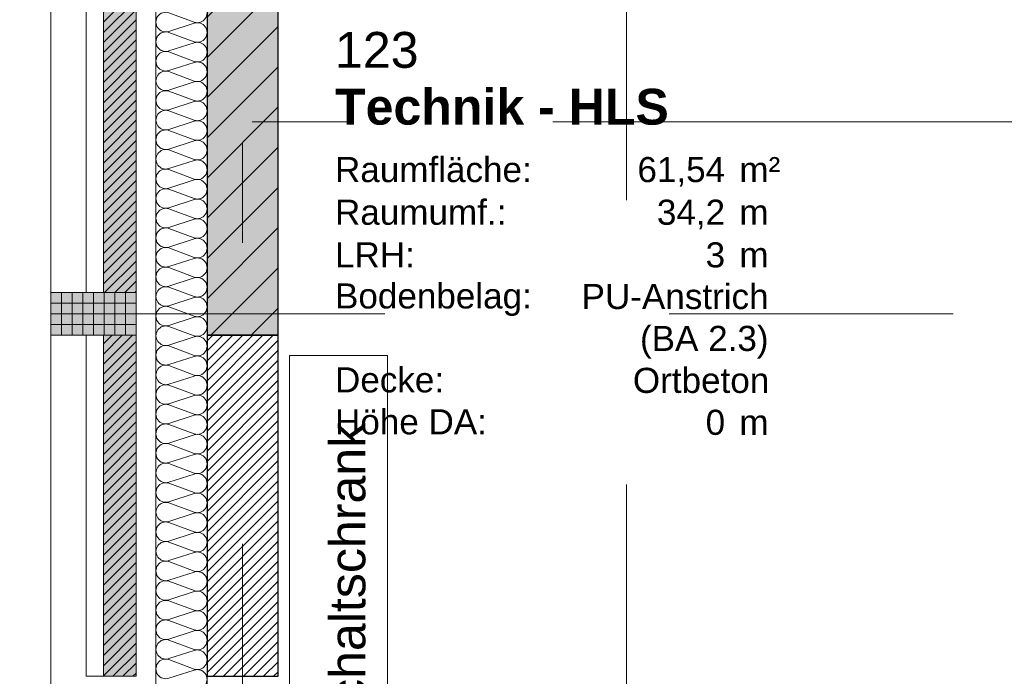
# Model space of a CAD drawing. Header units: metres. Extents: x -167 to 152, y -127 to 99.
# Tile 68 of 225: x -39.93 to -36.47, y -2.62 to -0.32. Entities that reach past the tile are written whole.
import ezdxf
from ezdxf.enums import TextEntityAlignment as Align

# ---------------------------------------------------------------- set-up
doc = ezdxf.new("R2010")
doc.units = ezdxf.units.M
doc.header["$PDMODE"] = 1
doc.header["$PDSIZE"] = -2
doc.linetypes.add('Achsen 01', pattern=[5.291531, 3.175, -1.058062, 0.352704, -0.705764])
doc.linetypes.add('Raster 01', pattern=[2, 1, -1])
doc.layers.get('0').update_dxf_attribs({"lineweight": 25})
for name, color, linetype, lineweight in [('013_Beton und Stahlbetonarbeiten-330 Außenwände', 7, 'Continuous', 25), ('014_Fassadenarbeiten-330 Betonfertigteile vertikal', 7, 'Continuous', 9), ('014_Fassadenarbeiten-330 Filtermauerwerk 11.5cm', 7, 'Continuous', 9), ('075_Raumlufttechnische Anlage-Beschriftung', 7, 'Continuous', 9), ('_1.35m (3D)', 7, 'Continuous', 9), ('_GRU (2D)', 7, 'Continuous', 9), ('_OG 1 (2D)', 7, 'Continuous', 9), ('AV1-Schnitt Achsen', 7, 'Achsen 01', 18), ('AV1-Stempel-Raumstempel', 7, 'Continuous', 9), ('Bemaßung-Bemaßung', 7, 'Continuous', 9)]:
    doc.layers.add(name, color=color, linetype=linetype, lineweight=lineweight)
for name, color, linetype, lineweight, true_color in [('014_Fassadenarbeiten-000 Aufsicht Betonfertigteile', 7, 'Continuous', 9, 0xc0c0c0), ('014_Fassadenarbeiten-000 Aufsicht Mauerwerk', 7, 'Continuous', 9, 0xa6a6a6), ('014_Fassadenarbeiten-330 mineralische Dämmung', 7, 'Continuous', 9, 0x666666), ('075_Raumlufttechnische Anlage-Lüftungsanlage', 7, 'Continuous', 18, 0x555555), ('AV1-Achsen', 1, 'Achsen 01', 18, 0xff0000), ('AV1-Raster', 7, 'Raster 01', 9, 0xa6a6a6)]:
    doc.layers.add(name, color=color, linetype=linetype, lineweight=lineweight, true_color=true_color)
doc.layers.get('0').freeze()
doc.styles.add('Arial', font='arial.ttf')
doc.styles.add('Arial (bold)', font='arialbd.ttf')
doc.dimstyles.new('COE 50', dxfattribs={"dimtxt": 126.090495, "dimasz": 0.001414, "dimexe": 0.001, "dimexo": 0.01, "dimgap": 0.001, "dimtad": 1, "dimdec": 3, "dimtxsty": 'Arial', "dimblk": 'VW_SLASH-4', "dimblk1": 'VW_SLASH-4', "dimblk2": 'VW_SLASH-4', "dimcen": 0, "dimadec": 3, "dimazin": 0, "dimtfac": 0.8, "dimtdec": 3, "dimtix": 1, "dimtmove": 0, "dimatfit": 0, "dimldrblk": 'VW_SLASH-3', "dimfxl": 0.002, "dimfxlon": 1, "dimfrac": 2, "dimtolj": 1, "dimarcsym": 0})
pattern_1 = [(45, (0, 0), (0.01767767, -0.01767767), [])]

# ---------------------------------------------------------------- blocks, each defined once
blk = doc.blocks.new('Group-2')
at = {"layer": 'AV1-Raster'}
for p, q in [((-37.8, -22.95), (-37.8, 1.35)), ((1.35, -1.35), (-40.5, -1.35))]:
    blk.add_line(p, q, dxfattribs=at)
blk = doc.blocks.new('1.35m (3D)')
at = {"layer": 'AV1-Raster', "color": 7}
blk.add_blockref('Group-2', (0, 0), dxfattribs=at)
blk = doc.blocks.new('Group-273')
at = {"layer": '014_Fassadenarbeiten-330 mineralische Dämmung', "transparency": 33554687, "flags": 128}
blk.add_lwpolyline([(-2.6685, 39.32, 1.372583), (-2.603, 39.32), (-2.6319, 39.41, -1.372995), (-2.5663, 39.41), (-2.5996, 39.32, 1.372583), (-2.534, 39.32), (-2.5629, 39.41, -1.372995), (-2.4974, 39.41), (-2.5306, 39.32, 1.372583), (-2.4651, 39.32), (-2.494, 39.41, -1.372995), (-2.4284, 39.41), (-2.4617, 39.32, 1.372583), (-2.3961, 39.32), (-2.4251, 39.41, -1.372995), (-2.3595, 39.41), (-2.3928, 39.32, 1.372583), (-2.3272, 39.32), (-2.3561, 39.41, -1.372995), (-2.2905, 39.41), (-2.3238, 39.32, 1.372583), (-2.2582, 39.32), (-2.2872, 39.41, -1.372995), (-2.2216, 39.41), (-2.2549, 39.32, 1.372583), (-2.1893, 39.32), (-2.2182, 39.41, -1.372995), (-2.1527, 39.41), (-2.1859, 39.32, 1.372583), (-2.1204, 39.32), (-2.1493, 39.41, -1.372995), (-2.0837, 39.41), (-2.117, 39.32, 1.372583), (-2.0514, 39.32), (-2.0803, 39.41, -1.372995), (-2.0148, 39.41), (-2.048, 39.32, 1.372583), (-1.9825, 39.32), (-2.0114, 39.41, -1.372995), (-1.9458, 39.41), (-1.9791, 39.32, 1.372583), (-1.9135, 39.32), (-1.9424, 39.41, -1.372995), (-1.8769, 39.41), (-1.9101, 39.32, 1.372583), (-1.8446, 39.32), (-1.8735, 39.41, -1.372995), (-1.8079, 39.41), (-1.8412, 39.32, 1.372583), (-1.7756, 39.32), (-1.8046, 39.41, -1.372995), (-1.739, 39.41), (-1.7723, 39.32, 1.372583), (-1.7067, 39.32), (-1.7356, 39.41, -1.372995), (-1.67, 39.41), (-1.7033, 39.32, 1.372583), (-1.6377, 39.32), (-1.6667, 39.41, -1.372995), (-1.6011, 39.41), (-1.6344, 39.32, 1.372583), (-1.5688, 39.32), (-1.5977, 39.41, -1.372995), (-1.5322, 39.41), (-1.5654, 39.32, 1.372583), (-1.4999, 39.32), (-1.5288, 39.41, -1.372995), (-1.4632, 39.41), (-1.4965, 39.32, 1.372583), (-1.4309, 39.32), (-1.4598, 39.41, -1.372995), (-1.3943, 39.41), (-1.4275, 39.32, 1.372583), (-1.362, 39.32), (-1.3909, 39.41, -1.372995), (-1.3253, 39.41), (-1.3586, 39.32, 1.372583), (-1.293, 39.32), (-1.3219, 39.41, -1.372995), (-1.2564, 39.41), (-1.2896, 39.32, 1.372583), (-1.2241, 39.32), (-1.253, 39.41, -1.372995), (-1.1874, 39.41), (-1.2207, 39.32, 1.372583), (-1.1551, 39.32), (-1.1841, 39.41, -1.372995), (-1.1185, 39.41), (-1.1518, 39.32, 1.372583), (-1.0862, 39.32), (-1.1151, 39.41, -1.372995), (-1.0495, 39.41), (-1.0828, 39.32, 1.372583), (-1.0172, 39.32), (-1.0462, 39.41, -1.372995), (-0.9806, 39.41), (-1.0139, 39.32, 1.372583), (-0.9483, 39.32), (-0.9772, 39.41, -1.372995), (-0.9116, 39.41), (-0.9449, 39.32, 1.372583), (-0.8793, 39.32), (-0.9083, 39.41, -1.372995), (-0.8427, 39.41), (-0.876, 39.32, 1.372583), (-0.8104, 39.32), (-0.8393, 39.41, -1.372995), (-0.7738, 39.41), (-0.807, 39.32, 1.372583), (-0.7415, 39.32), (-0.7704, 39.41, -1.372995), (-0.7048, 39.41), (-0.7381, 39.32, 1.372583), (-0.6725, 39.32), (-0.7014, 39.41, -1.372995), (-0.6359, 39.41), (-0.6691, 39.32, 1.372583), (-0.6036, 39.32), (-0.6325, 39.41, -1.372995), (-0.5669, 39.41), (-0.6002, 39.32, 1.372583), (-0.5346, 39.32), (-0.5635, 39.41, -1.372995), (-0.498, 39.41), (-0.5313, 39.32, 1.372583), (-0.4657, 39.32), (-0.4946, 39.41, -1.372995), (-0.429, 39.41), (-0.4623, 39.32, 1.372583), (-0.3967, 39.32), (-0.4257, 39.41, -1.372995), (-0.3601, 39.41), (-0.3934, 39.32, 1.372583), (-0.3278, 39.32), (-0.3567, 39.41, -1.372995), (-0.2911, 39.41), (-0.3244, 39.32, 1.372583), (-0.2588, 39.32)], format="xyb", dxfattribs=at)
blk = doc.blocks.new('Group-274')
at = {"layer": '014_Fassadenarbeiten-330 mineralische Dämmung', "transparency": 33554687}
blk.add_blockref('Group-273', (0, 0), dxfattribs=at)
blk = doc.blocks.new('Parametric Object-38')
at = {"layer": '014_Fassadenarbeiten-330 mineralische Dämmung', "color": 7, "transparency": 33554687}
blk.add_blockref('Group-274', (0, 0), dxfattribs=at)
at = {"layer": '014_Fassadenarbeiten-330 mineralische Dämmung', "color": 0, "flags": 1}
for tag in ['IFC_UUID', 'instanceID', 'prm0_name', 'prm0_type', 'prm0_value', 'prm1_name', 'prm1_type', 'prm1_value', 'prm2_name', 'prm2_type', 'prm2_value', 'prm3_name', 'prm3_type', 'prm3_value', 'prm4_name', 'prm4_type', 'prm4_value', 'prm5_name', 'prm5_type', 'prm5_value', 'prm6_name', 'prm6_type', 'prm6_value']:
    blk.add_attdef(tag, (-39.4631, -5.7098), '', height=0.00018, dxfattribs=at)
blk = doc.blocks.new('VW_SLASH-4')
at = {"color": 0, "linetype": 'ByBlock', "lineweight": -2, "transparency": 16777216}
blk.add_line((0, 0), (-1, 0), dxfattribs=at)
at = {"color": 0, "linetype": 'Continuous', "lineweight": 15, "transparency": 16777216, "flags": 128}
blk.add_lwpolyline([(0.5, 0.5), (-0.5, -0.5)], dxfattribs=at)
blk = doc.blocks.new('*D564')
at = {"layer": 'Bemaßung-Bemaßung', "color": 0, "linetype": 'Continuous', "lineweight": -2}
for p, q in [((-41.325, -2.5543), (-41.325, -2.4836)), ((-41.225, -2.625), (-41.375, -2.625)), ((-41.325, -2.625), (-41.325, -2.775)), ((-41.225, -2.775), (-41.375, -2.775)), ((-41.325, -2.8457), (-41.325, -2.9164))]:
    blk.add_line(p, q, dxfattribs=at)
at = {"layer": 'Defpoints', "color": 0}
for p in [(-39.825, -2.625), (-41.325, -2.775), (-39.825, -2.775)]:
    blk.add_point(p, dxfattribs=at)
at = {"layer": 'Bemaßung-Bemaßung', "color": 0, "lineweight": -2, "xscale": 0.070693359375, "yscale": 0.070693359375, "zscale": 0.070693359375}
for p, rotation in [((-41.325, -2.625), 270), ((-41.325, -2.775), 90)]:
    blk.add_blockref('VW_SLASH-4', p, dxfattribs=dict(at, rotation=rotation))
at = {"layer": 'Bemaßung-Bemaßung', "color": 0, "insert": (-41.5144, -2.7), "char_height": 0.12609, "attachment_point": 5, "rotation": 90, "style": 'Arial'}
blk.add_mtext('\\A1;15', dxfattribs=at)
blk = doc.blocks.new('VW_SLASH-3')
at = {"color": 0, "linetype": 'ByBlock', "lineweight": -2, "transparency": 16777216}
blk.add_line((0, 0), (-1, 0), dxfattribs=at)
at = {"color": 0, "linetype": 'Continuous', "lineweight": 15, "transparency": 16777216, "flags": 128}
blk.add_lwpolyline([(0.5, 0.5), (-0.5, -0.5)], dxfattribs=at)
blk = doc.blocks.new('*D565')
at = {"layer": 'Bemaßung-Bemaßung', "color": 0, "linetype": 'Continuous', "lineweight": -2}
for p, q in [((-41.225, -1.425), (-41.375, -1.425)), ((-41.325, -1.4957), (-41.325, -2.5543)), ((-41.225, -2.625), (-41.375, -2.625))]:
    blk.add_line(p, q, dxfattribs=at)
at = {"layer": 'Defpoints', "color": 0}
for p in [(-39.825, -1.425), (-41.325, -2.625), (-39.825, -2.625)]:
    blk.add_point(p, dxfattribs=at)
at = {"layer": 'Bemaßung-Bemaßung', "color": 0, "lineweight": -2, "xscale": 0.070693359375, "yscale": 0.070693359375, "zscale": 0.070693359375}
for p, rotation in [((-41.325, -1.425), 90), ((-41.325, -2.625), 270)]:
    blk.add_blockref('VW_SLASH-4', p, dxfattribs=dict(at, rotation=rotation))
at = {"layer": 'Bemaßung-Bemaßung', "color": 0, "insert": (-41.4508, -2.025), "char_height": 0.12609, "attachment_point": 5, "rotation": 90, "style": 'Arial'}
blk.add_mtext('\\A1;1,20', dxfattribs=at)
blk = doc.blocks.new('*D566')
at = {"layer": 'Bemaßung-Bemaßung', "color": 0, "linetype": 'Continuous', "lineweight": -2}
for p, q in [((-41.325, -1.2043), (-41.325, -1.1336)), ((-41.225, -1.275), (-41.375, -1.275)), ((-41.325, -1.275), (-41.325, -1.425)), ((-41.225, -1.425), (-41.375, -1.425)), ((-41.325, -1.4957), (-41.325, -1.5664))]:
    blk.add_line(p, q, dxfattribs=at)
at = {"layer": 'Defpoints', "color": 0}
for p in [(-39.825, -1.275), (-41.325, -1.425), (-39.825, -1.425)]:
    blk.add_point(p, dxfattribs=at)
at = {"layer": 'Bemaßung-Bemaßung', "color": 0, "lineweight": -2, "xscale": 0.070693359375, "yscale": 0.070693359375, "zscale": 0.070693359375}
for p, rotation in [((-41.325, -1.275), 270), ((-41.325, -1.425), 90)]:
    blk.add_blockref('VW_SLASH-4', p, dxfattribs=dict(at, rotation=rotation))
at = {"layer": 'Bemaßung-Bemaßung', "color": 0, "insert": (-41.5144, -1.35), "char_height": 0.12609, "attachment_point": 5, "rotation": 90, "style": 'Arial'}
blk.add_mtext('\\A1;15', dxfattribs=at)
blk = doc.blocks.new('*D567')
at = {"layer": 'Bemaßung-Bemaßung', "color": 0, "linetype": 'Continuous', "lineweight": -2}
for p, q in [((-41.225, -0.075), (-41.375, -0.075)), ((-41.325, -0.1457), (-41.325, -1.2043)), ((-41.225, -1.275), (-41.375, -1.275))]:
    blk.add_line(p, q, dxfattribs=at)
at = {"layer": 'Defpoints', "color": 0}
for p in [(-39.825, -0.075), (-41.325, -1.275), (-39.825, -1.275)]:
    blk.add_point(p, dxfattribs=at)
at = {"layer": 'Bemaßung-Bemaßung', "color": 0, "lineweight": -2, "xscale": 0.070693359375, "yscale": 0.070693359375, "zscale": 0.070693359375}
for p, rotation in [((-41.325, -0.075), 90), ((-41.325, -1.275), 270)]:
    blk.add_blockref('VW_SLASH-4', p, dxfattribs=dict(at, rotation=rotation))
at = {"layer": 'Bemaßung-Bemaßung', "color": 0, "insert": (-41.4508, -0.675), "char_height": 0.12609, "attachment_point": 5, "rotation": 90, "style": 'Arial'}
blk.add_mtext('\\A1;1,20', dxfattribs=at)
blk = doc.blocks.new('Group-320')
at = {"color": 255}
blk.add_wipeout([(-38.9848, -1.4966), (-38.6398, -1.4966), (-38.6398, -3.5266), (-38.9848, -3.5266)], dxfattribs=at).dxf.layer = '075_Raumlufttechnische Anlage-Lüftungsanlage'
at = {"layer": '075_Raumlufttechnische Anlage-Lüftungsanlage', "flags": 128}
blk.add_lwpolyline([(-38.9848, -1.4966), (-38.6398, -1.4966), (-38.6398, -3.5266), (-38.9848, -3.5266)], close=True, dxfattribs=at)
at = {"layer": '075_Raumlufttechnische Anlage-Beschriftung', "color": 253, "insert": (-38.7165, -2.5116), "char_height": 0.12609, "attachment_point": 8, "rotation": 90, "line_spacing_factor": 0.969122, "style": 'Arial'}
blk.add_mtext('MSR-Schaltschrank', dxfattribs=at)
blk = doc.blocks.new('Raumstempel - Symbol - 1 (2D)')
at = {"layer": 'AV1-Stempel-Raumstempel', "attachment_point": 1, "line_spacing_factor": 0.967919, "style": 'Arial'}
for s, insert, char_height in [('m²', (1.6225, -0.6736), 0.08826), ('Raumfläche:', (0.2, -0.6736), 0.088263), ('Raumumf.:', (0.2, -0.8236), 0.08826), ('m', (1.6225, -0.8236), 0.0883), ('LRH:', (0.2, -0.9736), 0.08826), ('m', (1.6225, -0.9736), 0.0883), ('Bodenbelag:', (0.2, -1.118), 0.088263), ('Decke:', (0.2, -1.4131), 0.08826), ('Höhe DA:', (0.2, -1.5607), 0.08826), ('m', (1.6225, -1.5625), 0.0883)]:
    blk.add_mtext(s, dxfattribs=dict(at, insert=insert, char_height=char_height))
at = {"layer": 'AV1-Stempel-Raumstempel'}
for tag, style, p in [('Raumnummer', 'Arial', (0.2, -0.2337)), ('Raumname', 'Arial (bold)', (0.2, -0.4337))]:
    blk.add_attdef(tag, text='', height=0.1261, dxfattribs=dict(at, style=style)).set_placement(p, align=Align.TOP_LEFT)
at = {"layer": 'AV1-Stempel-Raumstempel', "style": 'Arial'}
for tag, p in [('Raumfläche', (1.5725, -0.6736)), ('Raumumfang', (1.5725, -0.8236)), ('LRH', (1.5725, -0.9736)), ('Bodenbelag', (1.7253, -1.1199)), ('Bodendetail', (1.7253, -1.2674)), ('Decke', (1.7278, -1.415)), ('Höhe_DA', (1.5725, -1.5625))]:
    blk.add_attdef(tag, text='', height=0.0883, dxfattribs=at).set_placement(p, align=Align.TOP_RIGHT)
blk = doc.blocks.new('Group-751')
at = {"layer": 'AV1-Achsen'}
blk.add_line((-39.15, -26.5), (-39.15, 4.9), dxfattribs=at)
blk = doc.blocks.new('Group-759')
at = {"layer": 'AV1-Schnitt Achsen'}
blk.add_line((-43.35, -0.675), (4.2, -0.675), dxfattribs=at)
blk = doc.blocks.new('GRU (2D)')
at = {"layer": 'AV1-Achsen', "color": 7}
blk.add_blockref('Group-751', (0, 0), dxfattribs=at)
at = {"layer": 'AV1-Schnitt Achsen', "color": 7}
blk.add_blockref('Group-759', (0, 0), dxfattribs=at)
blk = doc.blocks.new('OG 1 (2D)')
at = {"layer": '013_Beton und Stahlbetonarbeiten-330 Außenwände', "linetype": 'Continuous', "lineweight": 0, "true_color": 0xc0c0c0}
blk.add_hatch(color=9, dxfattribs=at).paths.add_polyline_path([(-39.275, 0.125), (-39.275, -1.425), (-39.025, -1.425), (-39.025, -0.125), (-28.275, -0.125), (-28.275, 0.125)])
at = {"layer": '013_Beton und Stahlbetonarbeiten-330 Außenwände', "linetype": 'Continuous', "lineweight": 13}
h = blk.add_hatch(dxfattribs=at)
h.set_pattern_fill('Stahlbeton', color=251, style=0, pattern_type=2)
h.set_pattern_definition([(45, (0, 0), (0.07071068, -0.07071068), [0.025, -0.025])])
h.paths.add_polyline_path([(-39.275, 0.125), (-39.275, -1.425), (-39.025, -1.425), (-39.025, -0.125), (-28.275, -0.125), (-28.275, 0.125)])
h = blk.add_hatch(dxfattribs=at)
h.set_pattern_fill('Stahlbeton-1', color=251, style=0, pattern_type=2)
h.set_pattern_definition([(-135, (0.03106, -0.03313), (0.07071068, -0.07071068), [])])
h.paths.add_polyline_path([(-39.275, 0.125), (-39.275, -1.425), (-39.025, -1.425), (-39.025, -0.125), (-28.275, -0.125), (-28.275, 0.125)])
at = {"layer": '013_Beton und Stahlbetonarbeiten-330 Außenwände', "linetype": 'Continuous', "lineweight": 9}
h = blk.add_hatch(dxfattribs=at)
h.set_pattern_fill('Mauerwerk allg_-2', color=1, style=0, pattern_type=2)
h.set_pattern_definition(pattern_1)
h.paths.add_polyline_path([(-39.275, -2.625), (-39.025, -2.625), (-39.025, -1.425), (-39.275, -1.425)])
at = {"layer": '014_Fassadenarbeiten-330 Betonfertigteile vertikal', "linetype": 'Continuous', "lineweight": 0}
blk.add_hatch(color=9, dxfattribs=at).paths.add_polyline_path([(-39.525, -1.425), (-39.525, -1.275), (-39.825, -1.275), (-39.825, -1.425)])
at = {"layer": '014_Fassadenarbeiten-330 Betonfertigteile vertikal', "linetype": 'Continuous', "lineweight": 9}
h = blk.add_hatch(dxfattribs=at)
h.set_pattern_fill('Stahlbetonfertigteil', color=8, style=0, pattern_type=2)
h.set_pattern_definition([(-90, (0, 0), (0.0375, 0), [])])
h.paths.add_polyline_path([(-39.525, -1.425), (-39.525, -1.275), (-39.825, -1.275), (-39.825, -1.425)])
at = {"layer": '014_Fassadenarbeiten-330 Betonfertigteile vertikal', "linetype": 'Continuous', "lineweight": 13}
h = blk.add_hatch(dxfattribs=at)
h.set_pattern_fill('Stahlbetonfertigteil-1', color=8, style=0, pattern_type=2)
h.set_pattern_definition([(0, (0, 0), (2e-18, -0.0375), [])])
h.paths.add_polyline_path([(-39.525, -1.425), (-39.525, -1.275), (-39.825, -1.275), (-39.825, -1.425)])
at = {"layer": '014_Fassadenarbeiten-330 Filtermauerwerk 11.5cm', "linetype": 'Continuous', "lineweight": 0, "true_color": 0xd19783}
for points in [[(-39.64, -0.075), (-39.525, -0.075), (-39.525, -1.275), (-39.64, -1.275)], [(-39.64, -1.425), (-39.525, -1.425), (-39.525, -2.625), (-39.64, -2.625)]]:
    blk.add_hatch(color=33, dxfattribs=at).paths.add_polyline_path(points)
at = {"layer": '014_Fassadenarbeiten-330 Filtermauerwerk 11.5cm', "linetype": 'Continuous', "lineweight": 9}
h = blk.add_hatch(dxfattribs=at)
h.set_pattern_fill('Mauerwerk Münster', color=8, style=0, pattern_type=2)
h.set_pattern_definition(pattern_1)
h.paths.add_polyline_path([(-39.64, -0.075), (-39.525, -0.075), (-39.525, -1.275), (-39.64, -1.275)])
h = blk.add_hatch(dxfattribs=at)
h.set_pattern_fill('Mauerwerk Münster', color=8, style=0, pattern_type=2)
h.set_pattern_definition(pattern_1)
h.paths.add_polyline_path([(-39.64, -1.425), (-39.525, -1.425), (-39.525, -2.625), (-39.64, -2.625)])
at = {"layer": '013_Beton und Stahlbetonarbeiten-330 Außenwände', "flags": 128}
for points in [[(-39.275, 0.125), (-39.275, -1.425), (-39.025, -1.425), (-39.025, -0.125), (-28.275, -0.125), (-28.275, 0.125)], [(-39.275, -2.625), (-39.025, -2.625), (-39.025, -1.425), (-39.275, -1.425)]]:
    blk.add_lwpolyline(points, close=True, dxfattribs=at)
at = {"layer": '014_Fassadenarbeiten-000 Aufsicht Betonfertigteile', "flags": 128}
blk.add_lwpolyline([(-39.455, 0.305), (-39.455, -21.905), (-39.825, -22.275), (-39.825, 0.675)], close=True, dxfattribs=at)
at = {"layer": '014_Fassadenarbeiten-000 Aufsicht Mauerwerk', "flags": 128}
for points in [[(-39.525, -1.275), (-39.7, -1.275), (-39.7, -0.075), (-39.525, -0.075)], [(-39.7, -0.075), (-39.525, -0.075), (-39.525, -1.275), (-39.7, -1.275)], [(-39.525, -2.625), (-39.7, -2.625), (-39.7, -1.425), (-39.525, -1.425)], [(-39.7, -1.425), (-39.525, -1.425), (-39.525, -2.625), (-39.7, -2.625)]]:
    blk.add_lwpolyline(points, close=True, dxfattribs=at)
at = {"layer": '014_Fassadenarbeiten-330 Betonfertigteile vertikal', "flags": 128}
blk.add_lwpolyline([(-39.525, -1.425), (-39.525, -1.275), (-39.825, -1.275), (-39.825, -1.425)], close=True, dxfattribs=at)
at = {"layer": '014_Fassadenarbeiten-330 Filtermauerwerk 11.5cm', "flags": 128}
for points in [[(-39.64, -0.075), (-39.525, -0.075), (-39.525, -1.275), (-39.64, -1.275)], [(-39.64, -1.425), (-39.525, -1.425), (-39.525, -2.625), (-39.64, -2.625)]]:
    blk.add_lwpolyline(points, close=True, dxfattribs=at)
at = {"layer": '014_Fassadenarbeiten-330 mineralische Dämmung', "flags": 128}
blk.add_lwpolyline([(-36.8275, -5.525), (-39.275, -5.525), (-39.275, 0.125), (-18.9, 0.125), (-18.9, 0.305), (-39.455, 0.305), (-39.455, -5.705), (-36.8275, -5.705)], close=True, dxfattribs=at)
at = {"layer": '014_Fassadenarbeiten-330 mineralische Dämmung', "rotation": 90}
blk.add_blockref('Parametric Object-38', (0, 0), dxfattribs=at)
at = {"layer": 'Bemaßung-Bemaßung', "linetype": 'Continuous'}
for base, p1, p2, text, override, picture, middle in [((-41.325, -1.275), (-39.825, -0.075), (-39.825, -1.275), '1,20', {"dimtxt": 0.12609, "dimasz": 0.070693, "dimexe": 0.05, "dimgap": 0.05, "dimpost": '<>', "dimtxsty": 'Arial', "dimtmove": 2, "dimfxl": 0.1}, '*D567', (-41.4508, -0.675)), ((-41.325, -1.425), (-39.825, -1.275), (-39.825, -1.425), '15', {"dimtxt": 0.12609, "dimasz": 0.070693, "dimexe": 0.05, "dimgap": 0.05, "dimpost": '<>', "dimtxsty": 'Arial', "dimtix": 0, "dimtmove": 2, "dimfxl": 0.1}, '*D566', (-41.5144, -1.35)), ((-41.325, -2.625), (-39.825, -1.425), (-39.825, -2.625), '1,20', {"dimtxt": 0.12609, "dimasz": 0.070693, "dimexe": 0.05, "dimgap": 0.05, "dimpost": '<>', "dimtxsty": 'Arial', "dimtmove": 2, "dimfxl": 0.1}, '*D565', (-41.4508, -2.025)), ((-41.325, -2.775), (-39.825, -2.625), (-39.825, -2.775), '15', {"dimtxt": 0.12609, "dimasz": 0.070693, "dimexe": 0.05, "dimgap": 0.05, "dimpost": '<>', "dimtxsty": 'Arial', "dimtix": 0, "dimtmove": 2, "dimfxl": 0.1}, '*D564', (-41.5144, -2.7))]:
    dim = blk.add_linear_dim(base=base, p1=p1, p2=p2, angle=270, text=text, dimstyle='COE 50', override=override, dxfattribs=at)
    dim.commit()
    dim.dimension.update_dxf_attribs({"geometry": picture, "text_midpoint": middle})
at = {"layer": '075_Raumlufttechnische Anlage-Lüftungsanlage'}
blk.add_blockref('Group-320', (0, 0), dxfattribs=at)
at = {"layer": 'AV1-Stempel-Raumstempel'}
blk.add_blockref('Raumstempel - Symbol - 1 (2D)', (-39.025, -0.125), dxfattribs=at).add_auto_attribs({'Raumname': 'Technik - HLS', 'Raumnummer': '123', 'Bodendetail': '(BA 2.3)', 'Raumfläche': '61,54', 'LRH': '3', 'Raumumfang': '34,2', 'Höhe_DA': '0', 'Decke': 'Ortbeton', 'Bodenbelag': 'PU-Anstrich'})

msp = doc.modelspace()

# ---------------------------------------------------------------- block references
at = {"layer": '_1.35m (3D)'}
msp.add_blockref('1.35m (3D)', (0, 0), dxfattribs=at)

# ---------------------------------------------------------------- next in the draw order: block references
at = {"layer": '_OG 1 (2D)'}
msp.add_blockref('OG 1 (2D)', (0, 0), dxfattribs=at)

# ---------------------------------------------------------------- next in the draw order: block references
at = {"layer": '_GRU (2D)'}
msp.add_blockref('GRU (2D)', (0, 0), dxfattribs=at)

doc.saveas('drawing.dxf')
